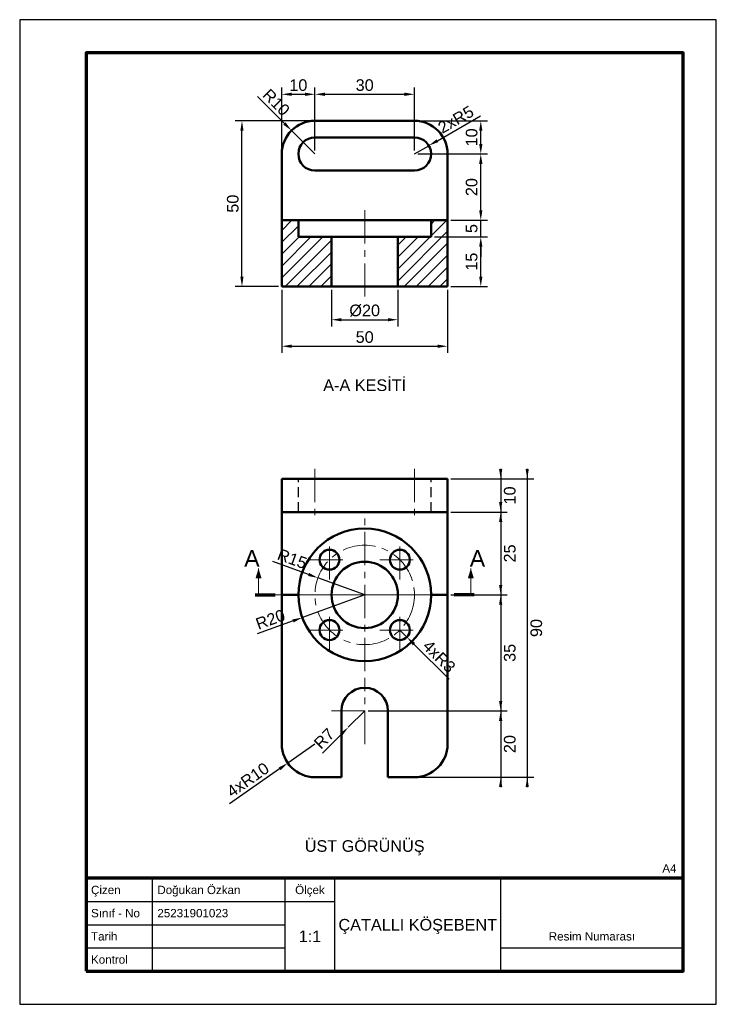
# Model space of a CAD drawing. Header units: millimetres. Extents: x 0 to 210, y 0 to 297.
import ezdxf
from ezdxf.enums import TextEntityAlignment as Align

# ---------------------------------------------------------------- set-up
doc = ezdxf.new("R2010")
doc.units = ezdxf.units.MM
doc.linetypes.add('EKSEN_ISO', pattern=[16, 10, -2, 2, -2])
doc.linetypes.add('GIZLI_ISO', pattern=[4.5, 3, -1.5])
for name, color, linetype, lineweight in [('CERCEVE', 7, 'Continuous', 70), ('CERCEVE_INCE', 7, 'Continuous', 25), ('EKSEN', 1, 'EKSEN_ISO', 18), ('GIZLI', 2, 'GIZLI_ISO', 25), ('GORUNEN', 7, 'Continuous', 50), ('KESIT', 7, 'Continuous', 70), ('OLCU', 4, 'Continuous', 18), ('TARAMA', 8, 'Continuous', 18), ('YAZI', 3, 'Continuous', 25)]:
    doc.layers.add(name, color=color, linetype=linetype, lineweight=lineweight)
doc.styles.add('TR', font='arial.ttf')
doc.dimstyles.new('OLCU', dxfattribs={"dimtxt": 3.5, "dimasz": 3, "dimexe": 2, "dimexo": 1, "dimgap": 1, "dimtad": 1, "dimdec": 0, "dimtxsty": 'TR', "dimcen": 2.5, "dimclrd": 256, "dimclre": 256, "dimclrt": 256, "dimadec": 0, "dimazin": 3, "dimtfac": 1, "dimtmove": 0, "dimatfit": 3})

# ---------------------------------------------------------------- blocks, each defined once
blk = doc.blocks.new('_CLOSEDFILLED')
at = {"color": 0, "linetype": 'BYBLOCK'}
blk.add_solid([(-1, 0.164), (0, 0), (-1, -0.164)], dxfattribs=at)
blk = doc.blocks.new('*D21')
for p, q in [((89, 78.5), (80.81, 72.76)), ((78.35, 71.04), (63.2, 60.43))]:
    blk.add_line(p, q)
at = {"layer": 'Defpoints'}
for p in [(89, 78.5), (80.81, 72.76)]:
    blk.add_point(p, dxfattribs=at)
at = {"layer": 'OLCU', "xscale": 3, "yscale": 3, "rotation": 34.99999999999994}
blk.add_blockref('_CLOSEDFILLED', (80.81, 72.76), dxfattribs=at)
at = {"layer": 'OLCU', "insert": (68.79, 67.7), "char_height": 3.5, "attachment_point": 5, "rotation": 35, "style": 'TR'}
blk.add_mtext('4xR10', dxfattribs=at)

msp = doc.modelspace()

# ---------------------------------------------------------------- hatches: boundary and pattern name
at = {"layer": 'TARAMA'}
h = msp.add_hatch(dxfattribs=at)
h.set_pattern_fill('ANSI31', scale=0.8)
h.paths.add_polyline_path([(124, 236.5), (129, 236.5), (129, 216.5), (114, 216.5), (114, 231.5), (124, 231.5), (124, 236.5)])
h.paths.add_polyline_path([(79, 236.5), (79, 216.5), (94, 216.5), (94, 231.5), (84, 231.5), (84, 236.5), (79, 236.5)])

# ---------------------------------------------------------------- linework, layer by layer
at = {"layer": 'CERCEVE'}
for points in [[(20, 10), (200, 10), (200, 287), (20, 287)], [(20, 10), (200, 10), (200, 38), (20, 38)]]:
    msp.add_lwpolyline(points, close=True, dxfattribs=at)
at = {"layer": 'CERCEVE_INCE'}
for p, q in [((40, 10), (40, 38)), ((80, 10), (80, 38)), ((95, 10), (95, 38)), ((145, 10), (145, 38)), ((20, 31), (80, 31)), ((80, 31), (95, 31)), ((20, 24), (80, 24)), ((20, 17), (80, 17)), ((145, 17), (200, 17))]:
    msp.add_line(p, q, dxfattribs=at)
msp.add_lwpolyline([(0, 0), (210, 0), (210, 297), (0, 297)], close=True, dxfattribs=at)
at = {"layer": 'EKSEN'}
for p, q in [((104, 213.5), (104, 239.5)), ((89, 161.5), (89, 145.5)), ((119, 161.5), (119, 145.5)), ((104, 100.5), (104, 146.5)), ((93.39, 128.11), (93.39, 140.11)), ((114.61, 128.11), (114.61, 140.11)), ((87.39, 134.11), (99.39, 134.11)), ((108.61, 134.11), (120.61, 134.11)), ((71, 123.5), (137, 123.5)), ((81, 123.5), (127, 123.5)), ((93.39, 106.89), (93.39, 118.89)), ((114.61, 106.89), (114.61, 118.89)), ((87.39, 112.89), (99.39, 112.89)), ((108.61, 112.89), (120.61, 112.89)), ((104, 78.5), (104, 98.5)), ((94, 88.5), (114, 88.5))]:
    msp.add_line(p, q, dxfattribs=at)
msp.add_circle((104, 123.5), 15, dxfattribs=at)
at = {"layer": 'GIZLI'}
for p, q in [((79, 158.5), (89, 158.5)), ((84, 148.5), (84, 158.5)), ((119, 158.5), (129, 158.5)), ((124, 148.5), (124, 158.5)), ((79, 148.5), (89, 148.5)), ((119, 148.5), (129, 148.5))]:
    msp.add_line(p, q, dxfattribs=at)
for points in [[(89, 158.5), (88.44, 158.5), (87.89, 158.5), (87.35, 158.5), (86.83, 158.5), (86.34, 158.5), (85.88, 158.5), (85.46, 158.5), (85.09, 158.5), (84.77, 158.5), (84.5, 158.5), (84.28, 158.5), (84.13, 158.5), (84.03, 158.5), (84, 158.5)], [(84, 158.5), (84.03, 158.5), (84.13, 158.5), (84.28, 158.5), (84.5, 158.5), (84.77, 158.5), (85.09, 158.5), (85.46, 158.5), (85.88, 158.5), (86.34, 158.5), (86.83, 158.5), (87.35, 158.5), (87.89, 158.5), (88.44, 158.5), (89, 158.5)], [(119, 158.5), (119.56, 158.5), (120.11, 158.5), (120.65, 158.5), (121.17, 158.5), (121.66, 158.5), (122.12, 158.5), (122.54, 158.5), (122.91, 158.5), (123.23, 158.5), (123.5, 158.5), (123.72, 158.5), (123.87, 158.5), (123.97, 158.5), (124, 158.5)], [(124, 158.5), (123.97, 158.5), (123.87, 158.5), (123.72, 158.5), (123.5, 158.5), (123.23, 158.5), (122.91, 158.5), (122.54, 158.5), (122.12, 158.5), (121.66, 158.5), (121.17, 158.5), (120.65, 158.5), (120.11, 158.5), (119.56, 158.5), (119, 158.5)], [(89, 148.5), (88.44, 148.5), (87.89, 148.5), (87.35, 148.5), (86.83, 148.5), (86.34, 148.5), (85.88, 148.5), (85.46, 148.5), (85.09, 148.5), (84.77, 148.5), (84.5, 148.5), (84.28, 148.5), (84.13, 148.5), (84.03, 148.5), (84, 148.5)], [(84, 148.5), (84.03, 148.5), (84.13, 148.5), (84.28, 148.5), (84.5, 148.5), (84.77, 148.5), (85.09, 148.5), (85.46, 148.5), (85.88, 148.5), (86.34, 148.5), (86.83, 148.5), (87.35, 148.5), (87.89, 148.5), (88.44, 148.5), (89, 148.5)], [(119, 148.5), (119.56, 148.5), (120.11, 148.5), (120.65, 148.5), (121.17, 148.5), (121.66, 148.5), (122.12, 148.5), (122.54, 148.5), (122.91, 148.5), (123.23, 148.5), (123.5, 148.5), (123.72, 148.5), (123.87, 148.5), (123.97, 148.5), (124, 148.5)], [(124, 148.5), (123.97, 148.5), (123.87, 148.5), (123.72, 148.5), (123.5, 148.5), (123.23, 148.5), (122.91, 148.5), (122.54, 148.5), (122.12, 148.5), (121.66, 148.5), (121.17, 148.5), (120.65, 148.5), (120.11, 148.5), (119.56, 148.5), (119, 148.5)]]:
    msp.add_lwpolyline(points, dxfattribs=at)
for centre, radius in [((93.39, 134.11), 3), ((114.61, 134.11), 3), ((104, 123.5), 10), ((93.39, 112.89), 3), ((114.61, 112.89), 3)]:
    msp.add_circle(centre, radius, dxfattribs=at)
for centre, radius, start, end in [((104, 123.5), 20, 0, 180), ((104, 123.5), 20, 180, 0), ((104, 88.5), 7, 0, 180), ((89, 78.5), 10, 180, 270), ((119, 78.5), 10, 270, 0)]:
    msp.add_arc(centre, radius, start, end, dxfattribs=at)
at = {"layer": 'GORUNEN'}
for p, q in [((89, 266.5), (119, 266.5)), ((89, 261.5), (119, 261.5)), ((79, 216.5), (79, 256.5)), ((129, 216.5), (129, 256.5)), ((89, 251.5), (119, 251.5)), ((79, 236.5), (84, 236.5)), ((84, 231.5), (84, 236.5)), ((124, 236.5), (129, 236.5)), ((124, 231.5), (124, 236.5)), ((84, 231.5), (94, 231.5)), ((94, 216.5), (94, 231.5)), ((114, 231.5), (124, 231.5)), ((114, 216.5), (114, 231.5)), ((79, 216.5), (94, 216.5)), ((114, 216.5), (129, 216.5)), ((79, 78.5), (79, 158.5)), ((89, 158.5), (119, 158.5)), ((129, 78.5), (129, 158.5)), ((89, 148.5), (119, 148.5)), ((79, 123.5), (84, 123.5)), ((124, 123.5), (129, 123.5)), ((97, 68.5), (97, 88.5)), ((111, 68.5), (111, 88.5)), ((89, 68.5), (97, 68.5)), ((111, 68.5), (119, 68.5))]:
    msp.add_line(p, q, dxfattribs=at)
for points in [[(124, 236.5), (123.5, 236.5), (122.02, 236.5), (119.64, 236.5), (116.47, 236.5), (112.68, 236.5), (108.45, 236.5), (104, 236.5), (99.55, 236.5), (95.32, 236.5), (91.53, 236.5), (88.36, 236.5), (85.98, 236.5), (84.5, 236.5), (84, 236.5)], [(94, 231.5), (94.25, 231.5), (94.99, 231.5), (96.18, 231.5), (97.77, 231.5), (99.66, 231.5), (101.77, 231.5), (104, 231.5), (106.23, 231.5), (108.34, 231.5), (110.23, 231.5), (111.82, 231.5), (113.01, 231.5), (113.75, 231.5), (114, 231.5)], [(94, 216.5), (94.25, 216.5), (94.99, 216.5), (96.18, 216.5), (97.77, 216.5), (99.66, 216.5), (101.77, 216.5), (104, 216.5), (106.23, 216.5), (108.34, 216.5), (110.23, 216.5), (111.82, 216.5), (113.01, 216.5), (113.75, 216.5), (114, 216.5)], [(89, 158.5), (87.88, 158.5), (86.77, 158.5), (85.7, 158.5), (84.66, 158.5), (83.68, 158.5), (82.77, 158.5), (81.93, 158.5), (81.18, 158.5), (80.53, 158.5), (79.99, 158.5), (79.56, 158.5), (79.25, 158.5), (79.06, 158.5), (79, 158.5)], [(129, 158.5), (128.94, 158.5), (128.75, 158.5), (128.44, 158.5), (128.01, 158.5), (127.47, 158.5), (126.82, 158.5), (126.07, 158.5), (125.23, 158.5), (124.32, 158.5), (123.34, 158.5), (122.3, 158.5), (121.23, 158.5), (120.12, 158.5), (119, 158.5)], [(89, 148.5), (87.88, 148.5), (86.77, 148.5), (85.7, 148.5), (84.66, 148.5), (83.68, 148.5), (82.77, 148.5), (81.93, 148.5), (81.18, 148.5), (80.53, 148.5), (79.99, 148.5), (79.56, 148.5), (79.25, 148.5), (79.06, 148.5), (79, 148.5)], [(129, 148.5), (128.94, 148.5), (128.75, 148.5), (128.44, 148.5), (128.01, 148.5), (127.47, 148.5), (126.82, 148.5), (126.07, 148.5), (125.23, 148.5), (124.32, 148.5), (123.34, 148.5), (122.3, 148.5), (121.23, 148.5), (120.12, 148.5), (119, 148.5)]]:
    msp.add_lwpolyline(points, dxfattribs=at)
for centre, radius in [((93.39, 134.11), 3), ((114.61, 134.11), 3), ((104, 123.5), 10), ((93.39, 112.89), 3), ((114.61, 112.89), 3)]:
    msp.add_circle(centre, radius, dxfattribs=at)
for centre, radius, start, end in [((89, 256.5), 10, 90, 180), ((119, 256.5), 10, 0, 90), ((89, 256.5), 5, 90, 270), ((119, 256.5), 5, 270, 90), ((104, 123.5), 20, 0, 180), ((104, 123.5), 20, 180, 0), ((104, 88.5), 7, 0, 180), ((89, 78.5), 10, 180, 270), ((119, 78.5), 10, 270, 0)]:
    msp.add_arc(centre, radius, start, end, dxfattribs=at)
at = {"layer": 'KESIT'}
for p, q in [((71, 123.5), (77, 123.5)), ((137, 123.5), (131, 123.5))]:
    msp.add_line(p, q, dxfattribs=at)
at = {"layer": 'OLCU'}
for p, q in [((72, 123.5), (72, 131.5)), ((136, 123.5), (136, 131.5))]:
    msp.add_line(p, q, dxfattribs=at)
for points in [[(72, 131.5), (71.1, 128.5), (72.9, 128.5)], [(136, 131.5), (135.1, 128.5), (136.9, 128.5)]]:
    msp.add_solid(points, dxfattribs=at)

# ---------------------------------------------------------------- texts
at = {"layer": 'YAZI', "style": 'TR'}
for s, p in [('A-A KESİTİ', (104, 188.5)), ('ÜST GÖRÜNÜŞ', (104, 49.5))]:
    msp.add_text(s, height=3.5, dxfattribs=at).set_placement(p, align=Align.TOP_CENTER)
for s, height, p in [('A', 5, (70, 134.5)), ('A', 5, (138, 134.5)), ('Ölçek', 2.5, (87.5, 34.5)), ('ÇATALLI KÖŞEBENT', 3.5, (120, 24)), ('1:1', 3.5, (87.5, 20.5)), ('Resim Numarası', 2.5, (172.5, 20.5))]:
    msp.add_text(s, height=height, dxfattribs=at).set_placement(p, align=Align.MIDDLE_CENTER)
msp.add_text('A4', height=2.5, dxfattribs=at).set_placement((198, 41), align=Align.MIDDLE_RIGHT)
for s, p in [('Çizen', (21.5, 34.5)), ('Doğukan Özkan', (41.5, 34.5)), ('Sınıf - No', (21.5, 27.5)), ('25231901023', (41.5, 27.5)), ('Tarih', (21.5, 20.5)), ('Kontrol', (21.5, 13.5))]:
    msp.add_text(s, height=2.5, dxfattribs=at).set_placement(p, align=Align.MIDDLE_LEFT)

# ---------------------------------------------------------------- dimensions: what is measured, and where the dimension line sits
at = {"layer": 'OLCU'}
for base, p1, p2 in [((79, 274.5), (79, 256.5), (89, 256.5)), ((89, 274.5), (89, 256.5), (119, 256.5)), ((79, 198.5), (79, 216.5), (129, 216.5))]:
    msp.add_linear_dim(base=base, p1=p1, p2=p2, dimstyle='OLCU', dxfattribs=at).render()
for center, mpoint in [((89, 256.5), (81.93, 263.57)), ((104, 123.5), (89.9, 128.63)), ((104, 123.5), (85.21, 116.66)), ((104, 88.5), (99.05, 83.55))]:
    msp.add_radius_dim(center=center, mpoint=mpoint, dimstyle='OLCU', dxfattribs=at).render()
for center, mpoint, text in [((119, 256.5), (123.33, 259), '2x<>'), ((114.61, 112.89), (116.73, 110.77), '4x<>')]:
    msp.add_radius_dim(center=center, mpoint=mpoint, text=text, dimstyle='OLCU', dxfattribs=at).render()
for base, p1, p2 in [((67, 216.5), (79, 216.5), (89, 266.5)), ((139, 256.5), (119, 256.5), (119, 266.5)), ((139, 236.5), (129, 236.5), (119, 256.5)), ((139, 231.5), (124, 231.5), (129, 236.5)), ((139, 216.5), (129, 216.5), (124, 231.5)), ((153, 158.5), (129, 158.5), (119, 68.5)), ((145, 158.5), (129, 158.5), (129, 148.5)), ((145, 148.5), (129, 148.5), (129, 123.5)), ((145, 123.5), (129, 123.5), (104, 88.5)), ((145, 88.5), (104, 88.5), (119, 68.5))]:
    msp.add_linear_dim(base=base, p1=p1, p2=p2, angle=90, dimstyle='OLCU', dxfattribs=at).render()
msp.add_linear_dim(base=(94, 206.5), p1=(94, 216.5), p2=(114, 216.5), text='%%c20', dimstyle='OLCU', dxfattribs=at).render()
dim = msp.add_radius_dim(center=(89, 78.5), mpoint=(80.81, 72.76), text='4x<>', dimstyle='OLCU', dxfattribs=at)
dim.commit()
dim.dimension.update_dxf_attribs({"geometry": '*D21', "text_midpoint": (68.79, 67.7)})

doc.saveas('drawing.dxf')
